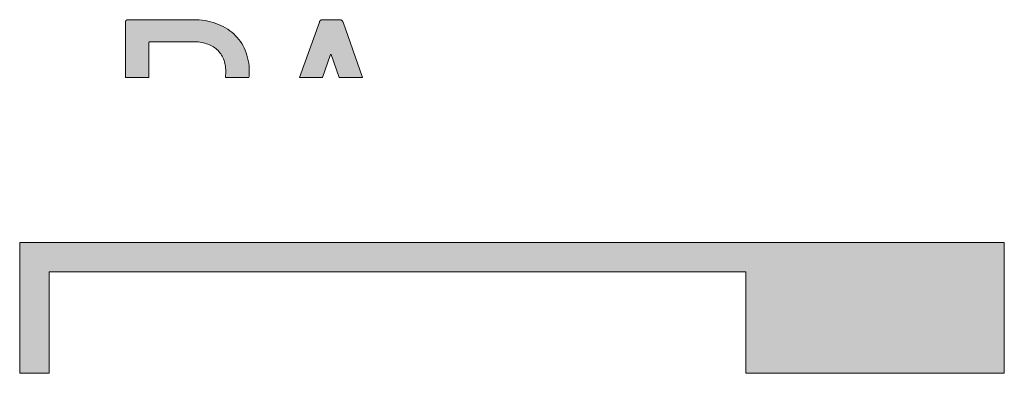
# Model space of a CAD drawing. Header units: millimetres. Extents: x -327 to -251, y -83 to 44.
# Tile 8 of 10: x -293.04 to -281.21, y 30.54 to 34.79. Entities that reach past the tile are written whole.
import ezdxf

# ---------------------------------------------------------------- set-up
doc = ezdxf.new("R2010")
doc.units = ezdxf.units.MM
doc.header["$MEASUREMENT"] = 0
doc.layers.add('Print', color=7, linetype='Continuous', lineweight=0)

# ---------------------------------------------------------------- blocks, each defined once
blk = doc.blocks.new('Block_0')
at = {"layer": 'Print'}
h = blk.add_hatch(color=1, dxfattribs=at)
h.dxf.hatch_style = 2
h.paths.add_polyline_path([(-290.569, 34.123), (-290.571, 34.104), (-290.572, 34.094), (-290.288, 34.094), (-290.286, 34.111), (-290.285, 34.137), (-290.284, 34.164), (-290.285, 34.199), (-290.287, 34.233), (-290.291, 34.266), (-290.297, 34.299), (-290.304, 34.33), (-290.312, 34.361), (-290.322, 34.391), (-290.333, 34.42), (-290.346, 34.448), (-290.36, 34.475), (-290.375, 34.501), (-290.392, 34.526), (-290.41, 34.55), (-290.429, 34.573), (-290.45, 34.595), (-290.471, 34.616), (-290.494, 34.636), (-290.518, 34.655), (-290.543, 34.672), (-290.569, 34.689), (-290.597, 34.704), (-290.625, 34.718), (-290.655, 34.731), (-290.685, 34.742), (-290.716, 34.753), (-290.749, 34.762), (-290.782, 34.769), (-290.816, 34.776), (-290.851, 34.781), (-290.887, 34.784), (-290.923, 34.786), (-290.961, 34.787), (-291.742, 34.787), (-291.744, 34.787), (-291.746, 34.787), (-291.747, 34.787), (-291.749, 34.786), (-291.751, 34.786), (-291.752, 34.786), (-291.754, 34.785), (-291.755, 34.785), (-291.757, 34.784), (-291.758, 34.783), (-291.759, 34.783), (-291.76, 34.782), (-291.762, 34.781), (-291.763, 34.78), (-291.764, 34.779), (-291.765, 34.778), (-291.766, 34.777), (-291.767, 34.776), (-291.768, 34.775), (-291.769, 34.774), (-291.77, 34.772), (-291.77, 34.771), (-291.771, 34.77), (-291.771, 34.768), (-291.772, 34.767), (-291.772, 34.765), (-291.773, 34.764), (-291.773, 34.762), (-291.773, 34.76), (-291.774, 34.759), (-291.774, 34.757), (-291.774, 34.755), (-291.774, 34.094), (-291.491, 34.094), (-291.491, 34.506), (-291.491, 34.507), (-291.491, 34.508), (-291.491, 34.509), (-291.491, 34.51), (-291.49, 34.511), (-291.49, 34.512), (-291.49, 34.513), (-291.49, 34.513), (-291.489, 34.514), (-291.489, 34.515), (-291.488, 34.516), (-291.488, 34.517), (-291.487, 34.517), (-291.487, 34.518), (-291.486, 34.519), (-291.486, 34.519), (-291.485, 34.52), (-291.484, 34.52), (-291.484, 34.521), (-291.483, 34.521), (-291.482, 34.521), (-291.481, 34.522), (-291.48, 34.522), (-291.479, 34.522), (-291.479, 34.523), (-291.478, 34.523), (-291.477, 34.523), (-291.475, 34.523), (-291.474, 34.523), (-291.473, 34.523), (-290.944, 34.523), (-290.921, 34.522), (-290.899, 34.52), (-290.878, 34.517), (-290.857, 34.514), (-290.837, 34.51), (-290.818, 34.505), (-290.799, 34.499), (-290.781, 34.493), (-290.763, 34.485), (-290.746, 34.478), (-290.73, 34.469), (-290.715, 34.46), (-290.7, 34.45), (-290.686, 34.44), (-290.673, 34.428), (-290.66, 34.417), (-290.649, 34.404), (-290.638, 34.391), (-290.627, 34.377), (-290.618, 34.363), (-290.609, 34.348), (-290.601, 34.332), (-290.594, 34.316), (-290.588, 34.299), (-290.582, 34.281), (-290.578, 34.263), (-290.574, 34.245), (-290.571, 34.225), (-290.569, 34.206), (-290.567, 34.185), (-290.567, 34.164), (-290.567, 34.144)])
h = blk.add_hatch(color=1, dxfattribs=at)
h.dxf.hatch_style = 2
h.paths.add_polyline_path([(-289.307, 34.371), (-289.301, 34.371), (-289.205, 34.094), (-288.924, 34.094), (-289.158, 34.757), (-289.159, 34.759), (-289.16, 34.76), (-289.16, 34.762), (-289.162, 34.765), (-289.163, 34.767), (-289.164, 34.768), (-289.164, 34.77), (-289.165, 34.771), (-289.167, 34.772), (-289.168, 34.774), (-289.169, 34.775), (-289.17, 34.776), (-289.171, 34.777), (-289.172, 34.778), (-289.174, 34.779), (-289.175, 34.78), (-289.176, 34.781), (-289.178, 34.782), (-289.179, 34.783), (-289.181, 34.783), (-289.182, 34.784), (-289.184, 34.785), (-289.186, 34.785), (-289.187, 34.786), (-289.189, 34.786), (-289.191, 34.786), (-289.193, 34.787), (-289.195, 34.787), (-289.197, 34.787), (-289.199, 34.787), (-289.405, 34.787), (-289.407, 34.787), (-289.409, 34.787), (-289.411, 34.787), (-289.413, 34.786), (-289.415, 34.786), (-289.416, 34.786), (-289.418, 34.785), (-289.42, 34.785), (-289.421, 34.784), (-289.423, 34.783), (-289.424, 34.783), (-289.425, 34.782), (-289.427, 34.781), (-289.428, 34.78), (-289.429, 34.779), (-289.43, 34.778), (-289.431, 34.777), (-289.432, 34.776), (-289.433, 34.775), (-289.434, 34.774), (-289.435, 34.772), (-289.436, 34.771), (-289.437, 34.77), (-289.438, 34.768), (-289.439, 34.767), (-289.439, 34.765), (-289.44, 34.764), (-289.441, 34.762), (-289.441, 34.76), (-289.442, 34.759), (-289.68, 34.094), (-289.403, 34.094)])
h = blk.add_hatch(color=1, dxfattribs=at)
h.dxf.hatch_style = 2
h.paths.add_polyline_path([(-292.691, 31.762), (-284.316, 31.762), (-284.316, 30.544), (-281.209, 30.544), (-281.209, 32.114), (-293.044, 32.114), (-293.044, 30.544), (-292.691, 30.544)])
for points in [[(-290.569, 34.123), (-290.571, 34.104), (-290.572, 34.094), (-290.288, 34.094), (-290.286, 34.111), (-290.285, 34.137), (-290.284, 34.164), (-290.285, 34.199), (-290.287, 34.233), (-290.291, 34.266), (-290.297, 34.299), (-290.304, 34.33), (-290.312, 34.361), (-290.322, 34.391), (-290.333, 34.42), (-290.346, 34.448), (-290.36, 34.475), (-290.375, 34.501), (-290.392, 34.526), (-290.41, 34.55), (-290.429, 34.573), (-290.45, 34.595), (-290.471, 34.616), (-290.494, 34.636), (-290.518, 34.655), (-290.543, 34.672), (-290.569, 34.689), (-290.597, 34.704), (-290.625, 34.718), (-290.655, 34.731), (-290.685, 34.742), (-290.716, 34.753), (-290.749, 34.762), (-290.782, 34.769), (-290.816, 34.776), (-290.851, 34.781), (-290.887, 34.784), (-290.923, 34.786), (-290.961, 34.787), (-291.742, 34.787), (-291.744, 34.787), (-291.746, 34.787), (-291.747, 34.787), (-291.749, 34.786), (-291.751, 34.786), (-291.752, 34.786), (-291.754, 34.785), (-291.755, 34.785), (-291.757, 34.784), (-291.758, 34.783), (-291.759, 34.783), (-291.76, 34.782), (-291.762, 34.781), (-291.763, 34.78), (-291.764, 34.779), (-291.765, 34.778), (-291.766, 34.777), (-291.767, 34.776), (-291.768, 34.775), (-291.769, 34.774), (-291.77, 34.772), (-291.77, 34.771), (-291.771, 34.77), (-291.771, 34.768), (-291.772, 34.767), (-291.772, 34.765), (-291.773, 34.764), (-291.773, 34.762), (-291.773, 34.76), (-291.774, 34.759), (-291.774, 34.757), (-291.774, 34.755), (-291.774, 34.094), (-291.491, 34.094), (-291.491, 34.506), (-291.491, 34.507), (-291.491, 34.508), (-291.491, 34.509), (-291.491, 34.51), (-291.49, 34.511), (-291.49, 34.512), (-291.49, 34.513), (-291.49, 34.513), (-291.489, 34.514), (-291.489, 34.515), (-291.488, 34.516), (-291.488, 34.517), (-291.487, 34.517), (-291.487, 34.518), (-291.486, 34.519), (-291.486, 34.519), (-291.485, 34.52), (-291.484, 34.52), (-291.484, 34.521), (-291.483, 34.521), (-291.482, 34.521), (-291.481, 34.522), (-291.48, 34.522), (-291.479, 34.522), (-291.479, 34.523), (-291.478, 34.523), (-291.477, 34.523), (-291.475, 34.523), (-291.474, 34.523), (-291.473, 34.523), (-290.944, 34.523), (-290.921, 34.522), (-290.899, 34.52), (-290.878, 34.517), (-290.857, 34.514), (-290.837, 34.51), (-290.818, 34.505), (-290.799, 34.499), (-290.781, 34.493), (-290.763, 34.485), (-290.746, 34.478), (-290.73, 34.469), (-290.715, 34.46), (-290.7, 34.45), (-290.686, 34.44), (-290.673, 34.428), (-290.66, 34.417), (-290.649, 34.404), (-290.638, 34.391), (-290.627, 34.377), (-290.618, 34.363), (-290.609, 34.348), (-290.601, 34.332), (-290.594, 34.316), (-290.588, 34.299), (-290.582, 34.281), (-290.578, 34.263), (-290.574, 34.245), (-290.571, 34.225), (-290.569, 34.206), (-290.567, 34.185), (-290.567, 34.164), (-290.567, 34.144)], [(-289.307, 34.371), (-289.301, 34.371), (-289.205, 34.094), (-288.924, 34.094), (-289.158, 34.757), (-289.159, 34.759), (-289.16, 34.76), (-289.16, 34.762), (-289.162, 34.765), (-289.163, 34.767), (-289.164, 34.768), (-289.164, 34.77), (-289.165, 34.771), (-289.167, 34.772), (-289.168, 34.774), (-289.169, 34.775), (-289.17, 34.776), (-289.171, 34.777), (-289.172, 34.778), (-289.174, 34.779), (-289.175, 34.78), (-289.176, 34.781), (-289.178, 34.782), (-289.179, 34.783), (-289.181, 34.783), (-289.182, 34.784), (-289.184, 34.785), (-289.186, 34.785), (-289.187, 34.786), (-289.189, 34.786), (-289.191, 34.786), (-289.193, 34.787), (-289.195, 34.787), (-289.197, 34.787), (-289.199, 34.787), (-289.405, 34.787), (-289.407, 34.787), (-289.409, 34.787), (-289.411, 34.787), (-289.413, 34.786), (-289.415, 34.786), (-289.416, 34.786), (-289.418, 34.785), (-289.42, 34.785), (-289.421, 34.784), (-289.423, 34.783), (-289.424, 34.783), (-289.425, 34.782), (-289.427, 34.781), (-289.428, 34.78), (-289.429, 34.779), (-289.43, 34.778), (-289.431, 34.777), (-289.432, 34.776), (-289.433, 34.775), (-289.434, 34.774), (-289.435, 34.772), (-289.436, 34.771), (-289.437, 34.77), (-289.438, 34.768), (-289.439, 34.767), (-289.439, 34.765), (-289.44, 34.764), (-289.441, 34.762), (-289.441, 34.76), (-289.442, 34.759), (-289.68, 34.094), (-289.403, 34.094)], [(-292.691, 31.762), (-284.316, 31.762), (-284.316, 30.544), (-281.209, 30.544), (-281.209, 32.114), (-293.044, 32.114), (-293.044, 30.544), (-292.691, 30.544)]]:
    blk.add_lwpolyline(points, close=True, dxfattribs=at)

msp = doc.modelspace()

# ---------------------------------------------------------------- block references
at = {"layer": 'Print'}
msp.add_blockref('Block_0', (0, 0), dxfattribs=at)

doc.saveas('drawing.dxf')
